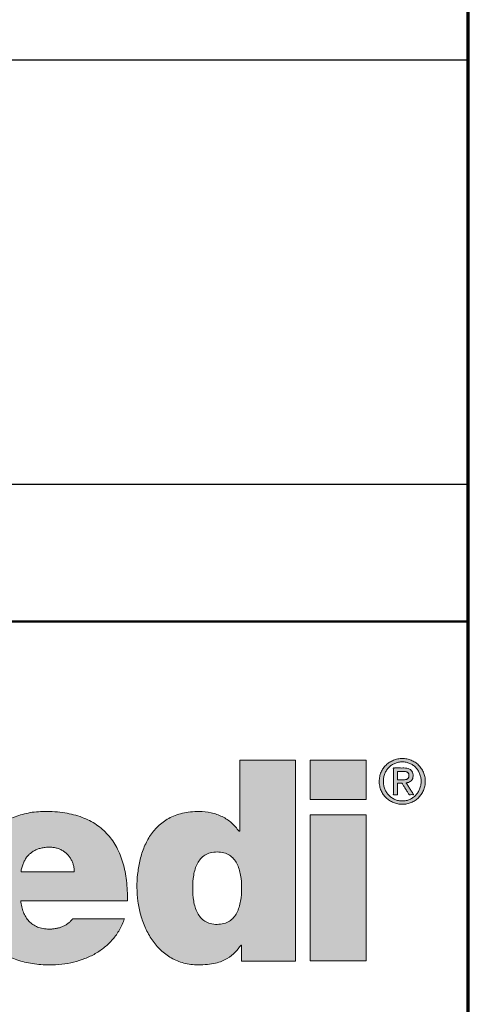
# Model space of a CAD drawing. Header units: millimetres. Extents: x -13716 to 13716, y -300 to 4365.
# Tile 3 of 12: x 2800 to 3060, y 373 to 942. Entities that reach past the tile are written whole.
import ezdxf
from ezdxf.enums import TextEntityAlignment as Align

# ---------------------------------------------------------------- set-up
doc = ezdxf.new("R2010")
doc.units = ezdxf.units.MM
doc.header["$LTSCALE"] = 15
doc.layers.get('0').update_dxf_attribs({"lineweight": 25})
for name, color, linetype, lineweight in [('AM_BOR', 7, 'Continuous', 25), ('Ebene 1', 7, 'Continuous', 25), ('Rahmen (ISO)', 7, 'Continuous', 70), ('Schraffur (ISO)', 7, 'Continuous', 18), ('Titel (ISO)', 7, 'Continuous', 50)]:
    doc.layers.add(name, color=color, linetype=linetype, lineweight=lineweight)
doc.styles.add('Pfeiltext', font='verdana.ttf')
doc.styles.get("Standard").update_dxf_attribs({"font": 'verdana.ttf'})
doc.styles.add('Textstil26', font='verdana.ttf')
doc.styles.add('Textstil30', font='verdana.ttf')
doc.styles.add('Textstil32', font='verdana.ttf', dxfattribs={"width": 0.800000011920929})
doc.styles.add('Textstil69', font='verdana.ttf')
doc.styles.add('Textstil76', font='verdana.ttf')
doc.styles.add('Textstil77', font='verdana.ttf')

# ---------------------------------------------------------------- blocks, each defined once
blk = doc.blocks.new('Ränder wedi_Zeichnungsrahmen')
at = {"layer": 'Rahmen (ISO)'}
blk.add_line((204.0000000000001, 6.000000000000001), (204, 291), dxfattribs=at)
blk = doc.blocks.new('Schriftfelder wedi Standard - Inch_Zoll ohne Toleranz')
at = {"layer": 'Schraffur (ISO)'}
h = blk.add_hatch(color=256, dxfattribs=at)
edge = h.paths.add_edge_path(flags=0)
edge.add_spline(control_points=[(-14.52667125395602, 20.66840562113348), (-14.43853187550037, 20.66938654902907), (-14.27227690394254, 20.68576383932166), (-14.0504047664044, 20.78063660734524), (-13.87983190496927, 20.92884998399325), (-13.75575909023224, 21.11674646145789), (-13.66996082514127, 21.33305740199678), (-13.59673058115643, 21.65184943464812), (-13.57128099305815, 22.06815680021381), (-13.5968381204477, 22.48384239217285), (-13.67005038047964, 22.79948014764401), (-13.75586729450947, 23.01437309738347), (-13.87998048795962, 23.20126289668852), (-14.05047962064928, 23.34898454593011), (-14.27248856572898, 23.44308794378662), (-14.52655678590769, 23.47029644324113), (-14.78051758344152, 23.4431028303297), (-15.00217526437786, 23.34897697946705), (-15.17228165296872, 23.20122858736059), (-15.29599934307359, 23.01433122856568), (-15.38146609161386, 22.7994471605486), (-15.45430939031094, 22.48380037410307), (-15.47963015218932, 22.06815759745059), (-15.45441632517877, 21.65188870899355), (-15.38155514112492, 21.33309439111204), (-15.29610711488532, 21.11677442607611), (-15.17243001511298, 20.92893441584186), (-15.00225028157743, 20.78045669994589), (-14.78072906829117, 20.68654297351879), (-14.61469817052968, 20.66742594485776), (-14.52667125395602, 20.66840562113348)], knot_values=[0, 0, 0, 0, 0.0346990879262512, 0.06491375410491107, 0.0934503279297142, 0.1223786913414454, 0.1527168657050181, 0.1845959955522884, 0.2507762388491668, 0.3161622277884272, 0.3477906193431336, 0.3779607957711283, 0.4067911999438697, 0.4352832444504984, 0.4654853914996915, 0.5001835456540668, 0.5348374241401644, 0.564994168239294, 0.5934474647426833, 0.6222501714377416, 0.6524035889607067, 0.6840236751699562, 0.7494071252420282, 0.8155848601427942, 0.8474557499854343, 0.877777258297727, 0.9066780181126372, 0.935175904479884, 0.965345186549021, 1, 1, 1, 1], degree=3, periodic=0)
edge = h.paths.add_edge_path()
edge.add_line((-13.65632898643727, 26.99831171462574), (-13.65632898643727, 24.2617700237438))
edge.add_line((-13.65632898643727, 24.26177002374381), (-13.67936230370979, 24.26177002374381))
edge.add_spline(control_points=[(-13.67936230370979, 24.26177002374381), (-13.77009829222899, 24.37447881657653), (-13.9524733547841, 24.60101818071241), (-14.32946908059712, 24.83916499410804), (-14.75776874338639, 24.99128241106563), (-15.17835598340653, 25.03343257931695), (-15.55142300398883, 25.01199902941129), (-15.86132548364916, 24.95979536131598), (-16.14138031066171, 24.87410281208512), (-16.47002703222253, 24.72328041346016), (-16.8226567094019, 24.46384015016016), (-17.14492027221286, 24.06240012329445), (-17.37325773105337, 23.60366973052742), (-17.52198535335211, 23.10991670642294), (-17.60255212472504, 22.60178394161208), (-17.62968364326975, 22.08204305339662), (-17.59542235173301, 21.55477613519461), (-17.48693687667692, 21.02781905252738), (-17.30632701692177, 20.52436808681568), (-17.05094934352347, 20.06374517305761), (-16.71802033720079, 19.66581275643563), (-16.30375702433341, 19.352351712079), (-15.8955615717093, 19.18600351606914), (-15.53861113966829, 19.11703323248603), (-15.22903299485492, 19.10026254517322), (-14.90945249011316, 19.11602352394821), (-14.60285456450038, 19.16455785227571), (-14.34862435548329, 19.24219304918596), (-14.08280751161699, 19.36999560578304), (-13.82682896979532, 19.57642084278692), (-13.67542755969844, 19.77326028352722), (-13.60400329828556, 19.86612012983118)], knot_values=[0, 0, 0, 0, 0.04315465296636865, 0.08673881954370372, 0.1316451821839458, 0.178540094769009, 0.2124042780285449, 0.2435730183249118, 0.2725919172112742, 0.2999959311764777, 0.3517792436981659, 0.4022063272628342, 0.4530110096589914, 0.5045812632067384, 0.5563214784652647, 0.6070023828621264, 0.6604428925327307, 0.7143792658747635, 0.7678791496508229, 0.8203112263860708, 0.8715817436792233, 0.9224217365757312, 0.974633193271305, 1.002175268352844, 1.031199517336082, 1.067419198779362, 1.097992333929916, 1.124095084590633, 1.14686653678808, 1.186158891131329, 1.221249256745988, 1.221249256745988, 1.221249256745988, 1.221249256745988], degree=3, periodic=0)
edge.add_line((-13.60400329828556, 19.86612012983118), (-13.58155415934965, 19.86612012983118))
edge.add_line((-13.58155415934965, 19.86612012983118), (-13.58155415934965, 19.24739181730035))
edge.add_line((-13.58155415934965, 19.24739181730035), (-11.50872251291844, 19.24739181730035))
edge.add_line((-11.50872251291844, 19.24739181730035), (-11.50872251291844, 26.99831171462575))
edge.add_line((-11.50872251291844, 26.99831171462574), (-13.65632898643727, 26.99831171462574))
for points in [[(-10.93280612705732, 25.48821071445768), (-10.93280612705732, 26.99831171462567), (-8.7821118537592, 26.99831171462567), (-8.7821118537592, 25.48821071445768)], [(-10.93280612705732, 19.25673867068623), (-8.7821118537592, 19.25673867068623), (-8.7821118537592, 24.8903876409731), (-10.93280612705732, 24.8903876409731)]]:
    blk.add_hatch(color=256, dxfattribs=at).paths.add_polyline_path(points)
h = blk.add_hatch(color=256, dxfattribs=at)
edge = h.paths.add_edge_path(flags=0)
edge.add_spline(control_points=[(-8.055894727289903, 25.8855771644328), (-8.038028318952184, 25.84043056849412), (-7.993895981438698, 25.75478583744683), (-7.904684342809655, 25.6429563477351), (-7.796574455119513, 25.55063131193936), (-7.671269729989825, 25.48040685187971), (-7.530341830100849, 25.4380737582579), (-7.382397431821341, 25.42270256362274), (-7.234421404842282, 25.43855549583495), (-7.094456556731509, 25.4797680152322), (-6.97012902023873, 25.55117490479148), (-6.862710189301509, 25.64314607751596), (-6.772206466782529, 25.75401432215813), (-6.709390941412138, 25.88613500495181), (-6.66368540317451, 26.0311056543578), (-6.652708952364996, 26.18564926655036), (-6.663875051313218, 26.33943107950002), (-6.709724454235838, 26.48136252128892), (-6.772055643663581, 26.61213308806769), (-6.863084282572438, 26.72140675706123), (-6.969854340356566, 26.81317400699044), (-7.095085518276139, 26.88198706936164), (-7.234100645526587, 26.92597128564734), (-7.382402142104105, 26.93802351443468), (-7.530662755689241, 26.9264557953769), (-7.670645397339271, 26.88134752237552), (-7.79684943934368, 26.81371562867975), (-7.904284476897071, 26.72160123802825), (-7.994155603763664, 26.61135374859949), (-8.060391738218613, 26.48224254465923), (-8.103637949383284, 26.33913163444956), (-8.116928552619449, 26.18565327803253), (-8.103914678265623, 26.03141010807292), (-8.07431294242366, 25.93211811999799), (-8.055894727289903, 25.8855771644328)], knot_values=[-1, -1, -1, -1, -0.9687690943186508, -0.9385136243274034, -0.9085278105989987, -0.8778589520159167, -0.8468240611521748, -0.8145097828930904, -0.7828452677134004, -0.7516649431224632, -0.7213472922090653, -0.6913818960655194, -0.6610761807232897, -0.6300757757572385, -0.5978268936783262, -0.5638815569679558, -0.5310491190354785, -0.4992980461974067, -0.4685057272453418, -0.4384438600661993, -0.4085647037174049, -0.3784003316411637, -0.3471606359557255, -0.3155261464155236, -0.283241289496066, -0.2521467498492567, -0.2216294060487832, -0.1917297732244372, -0.1617185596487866, -0.1306941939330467, -0.09899736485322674, -0.06615266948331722, -0.03219547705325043, 0, 0, 0, 0], degree=3, periodic=0)
edge = h.paths.add_edge_path()
edge.add_spline(control_points=[(-8.200604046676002, 26.53313885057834), (-8.224460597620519, 26.47985310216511), (-8.260799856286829, 26.36602977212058), (-8.278921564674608, 26.1855510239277), (-8.261230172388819, 26.00414735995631), (-8.206566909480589, 25.83275761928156), (-8.121663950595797, 25.68096494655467), (-8.01316079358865, 25.54819263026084), (-7.879527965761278, 25.44218324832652), (-7.726605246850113, 25.36226686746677), (-7.558619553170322, 25.31179496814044), (-7.381377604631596, 25.29394571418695), (-7.204399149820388, 25.31162780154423), (-7.037186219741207, 25.36239941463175), (-6.88516449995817, 25.44167066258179), (-6.754126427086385, 25.54928113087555), (-6.644514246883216, 25.68009791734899), (-6.563182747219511, 25.83355757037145), (-6.506356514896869, 26.0038974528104), (-6.491992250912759, 26.18551048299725), (-6.506651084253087, 26.3664087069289), (-6.563454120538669, 26.53372217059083), (-6.644504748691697, 26.6858817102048), (-6.754374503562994, 26.81567839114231), (-6.885447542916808, 26.92283993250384), (-7.036953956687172, 27.00312985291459), (-7.204326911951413, 27.05463680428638), (-7.381377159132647, 27.0693670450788), (-7.558693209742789, 27.05447441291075), (-7.726833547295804, 27.0032604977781), (-7.879255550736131, 26.92233050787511), (-8.012867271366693, 26.81673562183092), (-8.121829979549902, 26.6851226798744), (-8.177185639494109, 26.58544596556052), (-8.200604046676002, 26.53313885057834)], knot_values=[0, 0, 0, 0, 0.03149805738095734, 0.06387075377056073, 0.09725502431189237, 0.129121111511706, 0.160210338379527, 0.1905798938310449, 0.2210451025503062, 0.2515724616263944, 0.2831551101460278, 0.3150974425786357, 0.3470696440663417, 0.37846551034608, 0.408835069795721, 0.4389602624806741, 0.4693765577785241, 0.5002792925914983, 0.5321687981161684, 0.5655311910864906, 0.597881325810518, 0.6294030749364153, 0.6601351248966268, 0.6904067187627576, 0.7205058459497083, 0.7509509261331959, 0.7823552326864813, 0.8143039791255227, 0.8462228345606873, 0.87781387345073, 0.9084163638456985, 0.9388557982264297, 0.9690804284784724, 1, 1, 1, 1], degree=3, periodic=0)
h = blk.add_hatch(color=256, dxfattribs=at)
edge = h.paths.add_edge_path(flags=0)
edge.add_spline(control_points=[(-7.396273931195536, 26.2414252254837), (-7.373185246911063, 26.24052977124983), (-7.327719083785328, 26.24189934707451), (-7.272499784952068, 26.24549593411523), (-7.232064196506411, 26.25484625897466), (-7.205549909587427, 26.26548548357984), (-7.181819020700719, 26.28084826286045), (-7.160619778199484, 26.2995854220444), (-7.143270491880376, 26.32279024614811), (-7.131348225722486, 26.35181926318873), (-7.126028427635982, 26.38607631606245), (-7.125099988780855, 26.42128685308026), (-7.129419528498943, 26.45365640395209), (-7.138141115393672, 26.48082374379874), (-7.15245846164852, 26.50258066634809), (-7.169169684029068, 26.52085806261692), (-7.188703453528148, 26.53597642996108), (-7.218879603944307, 26.55128113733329), (-7.262094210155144, 26.56380816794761), (-7.307785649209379, 26.56719052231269), (-7.340021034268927, 26.5693805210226), (-7.357305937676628, 26.56940269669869), (-7.371031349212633, 26.56939856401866), (-7.397004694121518, 26.56939818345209), (-7.437179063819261, 26.56942997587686), (-7.487212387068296, 26.56928029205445), (-7.526448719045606, 26.56967756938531), (-7.55155489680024, 26.56911477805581), (-7.561029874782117, 26.56983477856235), (-7.569386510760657, 26.56865544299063), (-7.563589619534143, 26.55261079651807), (-7.567571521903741, 26.53481840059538), (-7.565179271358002, 26.48957712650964), (-7.566605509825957, 26.42698102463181), (-7.566524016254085, 26.36027681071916), (-7.565838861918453, 26.31006173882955), (-7.567482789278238, 26.27879957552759), (-7.563724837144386, 26.25884835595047), (-7.569279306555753, 26.24413595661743), (-7.563054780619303, 26.24023461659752), (-7.549206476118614, 26.24341769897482), (-7.509350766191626, 26.23909445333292), (-7.459663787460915, 26.24167881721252), (-7.417389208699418, 26.24148997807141), (-7.401904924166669, 26.2413662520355), (-7.397456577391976, 26.24147109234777), (-7.396273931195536, 26.2414252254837)], knot_values=[-1, -1, -1, -1, -0.9502870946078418, -0.9021752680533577, -0.8813237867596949, -0.8612420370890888, -0.8410507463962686, -0.8207978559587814, -0.8006427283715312, -0.7792801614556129, -0.7539989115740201, -0.7264643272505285, -0.7037414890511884, -0.6839982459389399, -0.6656691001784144, -0.6481914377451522, -0.6308773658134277, -0.6128583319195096, -0.5756711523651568, -0.5350238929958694, -0.5145170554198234, -0.5061655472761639, -0.4978450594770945, -0.4849843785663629, -0.4502882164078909, -0.4113686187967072, -0.3775171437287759, -0.3653955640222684, -0.3580253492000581, -0.3562707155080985, -0.3488263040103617, -0.3332391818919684, -0.3113007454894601, -0.2555355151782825, -0.1958617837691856, -0.1690377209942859, -0.1466107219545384, -0.1303721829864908, -0.1221135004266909, -0.1208620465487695, -0.1153612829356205, -0.0936395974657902, -0.03331408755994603, -0.009566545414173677, -0.002546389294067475, 0, 0, 0, 0], degree=3, periodic=0)
edge = h.paths.add_edge_path()
edge.add_spline(control_points=[(-7.326840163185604, 26.69816923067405), (-7.330131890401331, 26.69816280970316), (-7.342420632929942, 26.69817561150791), (-7.384563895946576, 26.69819861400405), (-7.493434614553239, 26.69731609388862), (-7.60681304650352, 26.70304051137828), (-7.694803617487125, 26.69589715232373), (-7.717149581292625, 26.7016470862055), (-7.737092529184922, 26.6883599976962), (-7.717026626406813, 26.63582300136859), (-7.730690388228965, 26.56361355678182), (-7.722745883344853, 26.40279308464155), (-7.728429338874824, 26.18308593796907), (-7.724025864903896, 25.96109162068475), (-7.729048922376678, 25.80321149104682), (-7.7205537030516, 25.72597758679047), (-7.732829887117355, 25.68148629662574), (-7.721296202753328, 25.66086018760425), (-7.675723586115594, 25.67748600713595), (-7.631029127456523, 25.66245014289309), (-7.591251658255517, 25.67038796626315), (-7.563418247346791, 25.66291506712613), (-7.568284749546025, 25.68638429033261), (-7.563606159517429, 25.7284834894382), (-7.567867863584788, 25.8166624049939), (-7.564486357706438, 25.92536833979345), (-7.569792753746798, 26.0194014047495), (-7.562662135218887, 26.07460687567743), (-7.572096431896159, 26.1033304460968), (-7.551743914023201, 26.11569349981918), (-7.522069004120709, 26.10784295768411), (-7.481301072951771, 26.11218997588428), (-7.440375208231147, 26.10867223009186), (-7.410031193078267, 26.11430092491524), (-7.387058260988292, 26.10397342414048), (-7.376182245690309, 26.07444175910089), (-7.335385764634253, 26.01956302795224), (-7.279991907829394, 25.92528179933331), (-7.207504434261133, 25.81675379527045), (-7.15649626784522, 25.72832349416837), (-7.124030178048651, 25.68650555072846), (-7.115281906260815, 25.66335822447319), (-7.089394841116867, 25.66994767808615), (-7.04343031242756, 25.66278122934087), (-6.995840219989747, 25.67791413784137), (-6.950110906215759, 25.66086802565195), (-6.939307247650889, 25.67369386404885), (-6.966842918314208, 25.69298043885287), (-6.978555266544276, 25.72748086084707), (-7.0293802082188, 25.79728168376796), (-7.089774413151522, 25.89584719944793), (-7.150841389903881, 25.99288068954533), (-7.20080142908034, 26.06465105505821), (-7.213991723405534, 26.0957859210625), (-7.243885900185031, 26.12419964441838), (-7.209886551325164, 26.12627017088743), (-7.172469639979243, 26.13475093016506), (-7.106694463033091, 26.15556340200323), (-7.042542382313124, 26.19732320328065), (-6.990211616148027, 26.25857666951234), (-6.966134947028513, 26.34439973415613), (-6.963748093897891, 26.43864285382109), (-6.981807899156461, 26.53299277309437), (-7.031273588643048, 26.61072357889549), (-7.107781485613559, 26.66486792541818), (-7.209701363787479, 26.69362543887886), (-7.285316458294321, 26.69825022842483), (-7.326840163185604, 26.69816923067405)], knot_values=[0, 0, 0, 0, 0.002245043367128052, 0.008381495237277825, 0.02873655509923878, 0.07663081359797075, 0.08486263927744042, 0.0898017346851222, 0.0910234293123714, 0.1004235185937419, 0.1190949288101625, 0.1447198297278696, 0.2075587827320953, 0.2703977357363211, 0.2960226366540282, 0.3146940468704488, 0.3240941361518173, 0.3248810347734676, 0.3301582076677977, 0.3493479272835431, 0.3575035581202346, 0.36086175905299, 0.3633551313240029, 0.3701703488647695, 0.3927769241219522, 0.4207026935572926, 0.4459688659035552, 0.4551112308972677, 0.4605966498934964, 0.4626068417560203, 0.4699097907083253, 0.4802697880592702, 0.4906297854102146, 0.4979327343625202, 0.5005692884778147, 0.5070694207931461, 0.517902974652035, 0.5478429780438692, 0.5809345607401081, 0.6077229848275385, 0.6157989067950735, 0.6187535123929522, 0.6223445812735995, 0.6310657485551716, 0.65158614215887, 0.6572292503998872, 0.6576153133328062, 0.6625676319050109, 0.6724044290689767, 0.6859045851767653, 0.719010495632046, 0.7521164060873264, 0.7656165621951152, 0.7754533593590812, 0.7804056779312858, 0.783475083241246, 0.7928671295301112, 0.8107324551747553, 0.8278677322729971, 0.8451541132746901, 0.8642265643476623, 0.8873281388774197, 0.9091720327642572, 0.928704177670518, 0.9485808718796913, 0.9716797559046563, 1, 1, 1, 1], degree=3, periodic=0)
h = blk.add_hatch(color=256, dxfattribs=at)
edge = h.paths.add_edge_path(flags=0)
edge.add_spline(control_points=[(-20.98426204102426, 23.64450215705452), (-20.93361218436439, 23.64454974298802), (-20.83437356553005, 23.63754410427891), (-20.69147196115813, 23.60588274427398), (-20.55957938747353, 23.5548363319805), (-20.43987860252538, 23.48610563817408), (-20.33350778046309, 23.4013683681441), (-20.24149284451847, 23.30219102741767), (-20.16524251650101, 23.19053605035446), (-20.10469144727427, 23.06678253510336), (-20.06540926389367, 22.93726973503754), (-20.03723755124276, 22.81162278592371), (-20.04818145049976, 22.7487896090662), (-20.03186208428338, 22.69787830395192), (-20.05383970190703, 22.70000191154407), (-20.08154656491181, 22.69841984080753), (-20.13424444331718, 22.69940583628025), (-20.20583445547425, 22.69897524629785), (-20.33532407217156, 22.69918562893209), (-20.52850526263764, 22.69905292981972), (-20.78674112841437, 22.69910726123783), (-21.0652178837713, 22.69908162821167), (-21.34366291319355, 22.69912245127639), (-21.60198283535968, 22.6990007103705), (-21.79495383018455, 22.69930830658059), (-21.9247773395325, 22.69881928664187), (-21.99568389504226, 22.69982032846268), (-22.04994681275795, 22.69752804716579), (-22.07514250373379, 22.70120611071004), (-22.09317685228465, 22.69769359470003), (-22.08774736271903, 22.71288525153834), (-22.08593480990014, 22.74504617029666), (-22.06336486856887, 22.83756191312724), (-22.03018547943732, 22.96177174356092), (-21.97088271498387, 23.10334015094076), (-21.89801107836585, 23.22865513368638), (-21.81015043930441, 23.33869654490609), (-21.70763393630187, 23.43258354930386), (-21.59050083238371, 23.50991948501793), (-21.45897585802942, 23.57030233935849), (-21.31323256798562, 23.61347009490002), (-21.15340026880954, 23.6392758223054), (-21.04198039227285, 23.64444793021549), (-20.98426204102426, 23.64450215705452)], knot_values=[-1, -1, -1, -1, -0.9705218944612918, -0.9423438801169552, -0.915116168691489, -0.8885306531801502, -0.8623203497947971, -0.8362542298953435, -0.81012821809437, -0.7837536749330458, -0.7569448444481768, -0.7295066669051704, -0.7154766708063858, -0.7107476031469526, -0.7096778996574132, -0.703909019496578, -0.6937109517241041, -0.6795758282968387, -0.6619957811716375, -0.6184694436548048, -0.5670689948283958, -0.5117314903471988, -0.4563939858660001, -0.4049935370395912, -0.3614671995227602, -0.3438871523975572, -0.3297520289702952, -0.3195539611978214, -0.3137850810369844, -0.3127153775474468, -0.311324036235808, -0.3071444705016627, -0.2907787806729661, -0.2596290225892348, -0.2302953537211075, -0.2023696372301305, -0.1753595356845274, -0.1487009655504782, -0.1217865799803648, -0.09400495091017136, -0.06477885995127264, -0.03359195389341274, 0, 0, 0, 0], degree=3, periodic=0)
edge = h.paths.add_edge_path()
edge.add_line((-17.97782995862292, 21.58172672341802), (-22.100626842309, 21.58172672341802))
edge.add_spline(control_points=[(-22.10062684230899, 21.58172672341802), (-22.09664542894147, 21.54234334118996), (-22.088802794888, 21.46476549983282), (-22.06743743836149, 21.35143565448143), (-22.03917629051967, 21.24315814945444), (-22.00338687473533, 21.14037833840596), (-21.96024097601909, 21.04347960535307), (-21.909701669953, 20.95286696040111), (-21.85178543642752, 20.86894745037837), (-21.78649809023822, 20.79213631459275), (-21.71385568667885, 20.72285415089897), (-21.6338830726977, 20.66152563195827), (-21.54661618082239, 20.6085688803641), (-21.45210002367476, 20.56441208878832), (-21.35038417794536, 20.52940632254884), (-21.24151856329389, 20.50415375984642), (-21.12554475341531, 20.48820588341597), (-21.0457855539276, 20.48631767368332), (-21.0048751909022, 20.48534916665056)], knot_values=[0, 0, 0, 0, 0.01187078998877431, 0.02338321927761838, 0.03455617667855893, 0.04541550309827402, 0.05599510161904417, 0.06633797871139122, 0.07649707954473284, 0.08653574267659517, 0.09652758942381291, 0.1065557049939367, 0.1167110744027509, 0.1270903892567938, 0.1377934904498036, 0.148920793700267, 0.1605710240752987, 0.1728394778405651, 0.1728394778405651, 0.1728394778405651, 0.1728394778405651], degree=3, periodic=0)
edge.add_spline(control_points=[(-21.0048751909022, 20.48534916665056), (-20.98301148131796, 20.48564678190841), (-20.93911252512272, 20.48624434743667), (-20.87321772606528, 20.49103222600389), (-20.80729502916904, 20.4986756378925), (-20.7416885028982, 20.50947293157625), (-20.67674201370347, 20.52336066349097), (-20.61279936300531, 20.54037314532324), (-20.55020418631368, 20.56051897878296), (-20.48930006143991, 20.58381436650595), (-20.43043028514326, 20.61027429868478), (-20.37393915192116, 20.63991583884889), (-20.32016824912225, 20.672755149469), (-20.26947171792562, 20.70881729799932), (-20.22216294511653, 20.74810149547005), (-20.17871366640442, 20.79070807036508), (-20.13902540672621, 20.83636901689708), (-20.11643447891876, 20.86956554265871), (-20.10515709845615, 20.88613723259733)], knot_values=[0, 0, 0, 0, 0.006558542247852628, 0.01316854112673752, 0.01980974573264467, 0.026462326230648, 0.03310723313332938, 0.03972657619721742, 0.04630403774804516, 0.05282533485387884, 0.05927874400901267, 0.06565570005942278, 0.07195147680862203, 0.07816594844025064, 0.08430441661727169, 0.09037846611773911, 0.09640678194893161, 0.1024158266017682, 0.1024158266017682, 0.1024158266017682, 0.1024158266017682], degree=3, periodic=0)
edge.add_line((-20.10515709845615, 20.88613723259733), (-18.09666852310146, 20.88613723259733))
edge.add_spline(control_points=[(-18.09666852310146, 20.88613723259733), (-18.15657729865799, 20.74144782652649), (-18.27376587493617, 20.4584184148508), (-18.54048143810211, 20.08909333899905), (-18.85779971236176, 19.77903811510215), (-19.22363462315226, 19.52933145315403), (-19.62803331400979, 19.33775410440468), (-20.06365333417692, 19.20286633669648), (-20.52289057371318, 19.12303600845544), (-21.05493586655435, 19.09439596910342), (-21.63870943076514, 19.13647766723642), (-22.24542184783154, 19.28110726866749), (-22.79072239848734, 19.52169443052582), (-23.26320117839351, 19.85642300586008), (-23.65035965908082, 20.28322484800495), (-23.93944383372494, 20.79856111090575), (-24.11771022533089, 21.39756035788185), (-24.17350250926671, 22.0264958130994), (-24.11979115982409, 22.64393569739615), (-23.95865744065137, 23.20773782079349), (-23.69880157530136, 23.71870812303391), (-23.34656155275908, 24.16462550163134), (-22.90909115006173, 24.53309201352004), (-22.39354934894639, 24.81074187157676), (-21.80755023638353, 24.98684939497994), (-21.13089921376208, 25.04225984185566), (-20.42695935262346, 24.99075721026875), (-19.74705616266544, 24.82468954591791), (-19.17679961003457, 24.53937773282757), (-18.71862883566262, 24.13937963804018), (-18.37368699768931, 23.63253413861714), (-18.13866399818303, 23.02892947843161), (-17.99994632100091, 22.33443044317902), (-17.98546046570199, 21.84142182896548), (-17.97782995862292, 21.58172672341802)], knot_values=[0, 0, 0, 0, 0.04684472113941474, 0.09163375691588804, 0.1355175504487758, 0.1793897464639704, 0.2238614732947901, 0.2692816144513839, 0.3157834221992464, 0.3633384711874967, 0.4288298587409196, 0.4906578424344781, 0.5495484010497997, 0.606551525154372, 0.663101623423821, 0.7210033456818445, 0.7823195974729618, 0.8491983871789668, 0.909267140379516, 0.9672890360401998, 1.024005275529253, 1.080171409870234, 1.136633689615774, 1.194395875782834, 1.254659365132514, 1.318824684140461, 1.396986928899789, 1.4655512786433, 1.527499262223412, 1.586410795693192, 1.646021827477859, 1.709592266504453, 1.779522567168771, 1.85736013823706, 1.85736013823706, 1.85736013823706, 1.85736013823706], degree=3, periodic=0)
at = {"layer": 'AM_BOR', "color": 7}
for p, q in [((-4.835435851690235, 53.99550874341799), (-188.8354355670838, 53.99550874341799)), ((-4.835435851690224, -1.254491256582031), (-4.835435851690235, 53.99550874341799)), ((-188.8354355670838, 37.64550874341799), (-4.835435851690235, 37.64550874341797))]:
    blk.add_line(p, q, dxfattribs=at)
at = {"layer": 'Ebene 1', "lineweight": 5}
for p, q in [((-10.93280612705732, 25.48821071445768), (-10.93280612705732, 26.99831171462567)), ((-10.93280612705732, 26.99831171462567), (-8.7821118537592, 26.99831171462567)), ((-8.7821118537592, 26.99831171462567), (-8.7821118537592, 25.48821071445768)), ((-8.7821118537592, 25.48821071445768), (-10.93280612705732, 25.48821071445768)), ((-10.93280612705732, 19.25673867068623), (-10.93280612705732, 24.8903876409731)), ((-10.93280612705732, 24.8903876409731), (-8.7821118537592, 24.8903876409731)), ((-8.7821118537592, 24.8903876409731), (-8.7821118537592, 19.25673867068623)), ((-8.7821118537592, 19.25673867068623), (-10.93280612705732, 19.25673867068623))]:
    blk.add_line(p, q, dxfattribs=at)
for points in [[(-13.65632898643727, 26.99831171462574), (-13.65632898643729, 26.99046152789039), (-13.65632898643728, 26.96757906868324), (-13.65632898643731, 26.93066648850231), (-13.65632898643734, 26.8807259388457), (-13.65632898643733, 26.81875957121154), (-13.65632898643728, 26.74576953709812), (-13.65632898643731, 26.6627579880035), (-13.65632898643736, 26.57072707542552), (-13.65632898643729, 26.36361576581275), (-13.65632898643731, 26.13245282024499), (-13.65632898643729, 25.63004086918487), (-13.65632898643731, 25.12762891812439), (-13.65632898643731, 24.8964659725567), (-13.65632898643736, 24.68935466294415), (-13.65632898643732, 24.59732375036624), (-13.65632898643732, 24.51431220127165), (-13.65632898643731, 24.44132216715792), (-13.65632898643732, 24.37935579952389), (-13.65632898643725, 24.32941524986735), (-13.65632898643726, 24.29250266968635), (-13.65632898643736, 24.26962021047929), (-13.65632898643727, 24.26177002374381)], [(-11.50872251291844, 26.99831171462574), (-11.51488324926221, 26.99831171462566), (-11.53284114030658, 26.99831171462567), (-11.56180970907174, 26.9983117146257), (-11.60100247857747, 26.99831171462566), (-11.64963297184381, 26.9983117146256), (-11.70691471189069, 26.99831171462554), (-11.77206122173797, 26.99831171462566), (-11.84428602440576, 26.99831171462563), (-12.00682460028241, 26.99831171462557), (-12.18823862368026, 26.99831171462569), (-12.58252574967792, 26.99831171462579), (-12.97681287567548, 26.99831171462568), (-13.15822689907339, 26.99831171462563), (-13.32076547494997, 26.99831171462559), (-13.39299027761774, 26.99831171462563), (-13.45813678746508, 26.99831171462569), (-13.51541852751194, 26.99831171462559), (-13.56404902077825, 26.99831171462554), (-13.60324179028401, 26.99831171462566), (-13.63221035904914, 26.99831171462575), (-13.65016825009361, 26.99831171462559), (-13.65632898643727, 26.99831171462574)], [(-11.50872251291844, 19.24739181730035), (-11.50872251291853, 19.26962651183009), (-11.5087225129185, 19.33443828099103), (-11.50872251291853, 19.43898865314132), (-11.50872251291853, 19.58043915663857), (-11.50872251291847, 19.75595131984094), (-11.50872251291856, 19.96268667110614), (-11.50872251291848, 20.19780673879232), (-11.50872251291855, 20.45847305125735), (-11.50872251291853, 21.04509052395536), (-11.50872251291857, 21.69983131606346), (-11.50872251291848, 23.1228517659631), (-11.50872251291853, 24.5458722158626), (-11.50872251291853, 25.20061300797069), (-11.50872251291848, 25.78723048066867), (-11.50872251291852, 26.04789679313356), (-11.50872251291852, 26.28301686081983), (-11.50872251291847, 26.48975221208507), (-11.50872251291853, 26.66526437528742), (-11.50872251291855, 26.80671487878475), (-11.50872251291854, 26.911265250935), (-11.50872251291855, 26.97607702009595), (-11.50872251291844, 26.99831171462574)], [(-17.97782995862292, 21.58172672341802), (-18.02361444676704, 22.35875473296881), (-18.16337569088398, 23.04394922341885), (-18.40072536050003, 23.63368238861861), (-18.73927512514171, 24.12432642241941), (-19.18263665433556, 24.51225351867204), (-19.73442161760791, 24.7938358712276), (-20.39824168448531, 24.96544567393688), (-21.17770852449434, 25.02345512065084), (-21.81649302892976, 24.9628484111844), (-22.39353881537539, 24.78910441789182), (-22.90162352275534, 24.5143373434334), (-23.33352478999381, 24.15066139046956), (-23.68202025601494, 23.71019076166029), (-23.93988755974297, 23.20503965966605), (-24.09990434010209, 22.64732228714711), (-24.15484823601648, 22.04915284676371), (-24.09297928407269, 21.38323281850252), (-23.91451492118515, 20.7966164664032), (-23.63016888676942, 20.29222745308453), (-23.25065492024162, 19.87298944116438), (-22.78668676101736, 19.54182609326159), (-22.24897814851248, 19.30166107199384), (-21.64824282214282, 19.15541803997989), (-20.995194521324, 19.10602065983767), (-20.52039135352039, 19.13267061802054), (-20.06241428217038, 19.21328584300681), (-19.62891989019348, 19.34886436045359), (-19.2275647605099, 19.54040419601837), (-18.86600547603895, 19.78890337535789), (-18.5518986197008, 20.09535992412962), (-18.29290077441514, 20.46077186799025), (-18.09666852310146, 20.88613723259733)], [(-13.67936230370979, 24.26177002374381), (-13.96791249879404, 24.58266127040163), (-14.33211900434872, 24.82205963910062), (-14.75550486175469, 24.97173447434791), (-15.22159311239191, 25.02345512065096), (-15.55973561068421, 25.0050719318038), (-15.86683161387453, 24.95177013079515), (-16.14415481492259, 24.86632136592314), (-16.3929789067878, 24.7514972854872), (-16.81022453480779, 24.4448097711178), (-17.12875804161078, 24.05388077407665), (-17.35876897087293, 23.60088348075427), (-17.51044686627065, 23.10799107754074), (-17.59398127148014, 22.59737675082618), (-17.61956173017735, 22.09121368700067), (-17.58335978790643, 21.55803620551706), (-17.47431126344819, 21.02981120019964), (-17.29175211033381, 20.52692362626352), (-17.03501828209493, 20.06975843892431), (-16.70344573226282, 19.67870059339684), (-16.2963704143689, 19.37413504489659), (-15.81312828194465, 19.17644674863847), (-15.54273714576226, 19.12405186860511), (-15.25305528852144, 19.10602065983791), (-14.89130415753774, 19.12398316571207), (-14.58975729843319, 19.17439299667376), (-14.34054395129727, 19.25203362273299), (-14.13579335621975, 19.35168851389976), (-13.82819738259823, 19.59617497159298), (-13.60400329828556, 19.86612012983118)], [(-13.65632898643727, 24.26177002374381), (-13.65639506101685, 24.26177002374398), (-13.65658766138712, 24.26177002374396), (-13.65689835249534, 24.261770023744), (-13.65731869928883, 24.26177002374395), (-13.65784026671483, 24.26177002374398), (-13.65845461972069, 24.26177002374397), (-13.65915332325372, 24.26177002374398), (-13.65992794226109, 24.26177002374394), (-13.66167118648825, 24.26177002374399), (-13.66361687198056, 24.26177002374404), (-13.66784564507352, 24.26177002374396), (-13.67207441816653, 24.26177002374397), (-13.6740201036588, 24.26177002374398), (-13.67576334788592, 24.26177002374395), (-13.67653796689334, 24.26177002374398), (-13.67723667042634, 24.26177002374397), (-13.67785102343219, 24.26177002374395), (-13.67837259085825, 24.26177002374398), (-13.67879293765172, 24.26177002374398), (-13.67910362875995, 24.26177002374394), (-13.67929622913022, 24.26177002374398), (-13.67936230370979, 24.26177002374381)], [(-21.0048751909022, 20.48534916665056), (-21.12744638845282, 20.49062148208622), (-21.24290585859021, 20.50617453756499), (-21.35123220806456, 20.53161249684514), (-21.45240404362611, 20.56653952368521), (-21.54639997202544, 20.61055978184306), (-21.63319860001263, 20.66327743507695), (-21.71277853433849, 20.72429664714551), (-21.78511838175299, 20.79322158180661), (-21.85019674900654, 20.86965640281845), (-21.90799224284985, 20.95320527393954), (-21.95848347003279, 21.04347235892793), (-22.00164903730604, 21.14006182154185), (-22.03746755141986, 21.24257782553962), (-22.06591761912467, 21.3506245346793), (-22.08697784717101, 21.46380611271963), (-22.10062684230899, 21.58172672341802)], [(-22.10062684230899, 21.58172672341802), (-22.08879997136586, 21.581726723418), (-22.05432590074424, 21.58172672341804), (-21.99871444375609, 21.58172672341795), (-21.9234754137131, 21.58172672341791), (-21.83011862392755, 21.58172672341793), (-21.72015388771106, 21.58172672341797), (-21.59509101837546, 21.58172672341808), (-21.45643982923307, 21.5817267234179), (-21.14441174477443, 21.58172672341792), (-20.7961481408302, 21.58172672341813), (-20.03922840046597, 21.58172672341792), (-19.28230866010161, 21.58172672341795), (-18.93404505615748, 21.58172672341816), (-18.62201697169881, 21.58172672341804), (-18.48336578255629, 21.58172672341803), (-18.35830291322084, 21.58172672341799), (-18.24833817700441, 21.58172672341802), (-18.15498138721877, 21.58172672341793), (-18.07974235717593, 21.58172672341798), (-18.02413090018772, 21.58172672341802), (-17.98965682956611, 21.58172672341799), (-17.97782995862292, 21.58172672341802)], [(-20.10515709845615, 20.88613723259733), (-20.13993296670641, 20.83713212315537), (-20.17918589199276, 20.79137988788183), (-20.22256954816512, 20.74886793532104), (-20.26973760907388, 20.70958367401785), (-20.32034374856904, 20.67351451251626), (-20.37404164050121, 20.64064785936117), (-20.43048495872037, 20.61097112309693), (-20.48932737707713, 20.58447171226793), (-20.55022256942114, 20.56113703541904), (-20.61282420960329, 20.54095450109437), (-20.67678597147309, 20.52391151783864), (-20.74176152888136, 20.5099954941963), (-20.80740455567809, 20.4991938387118), (-20.87336872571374, 20.49149395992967), (-20.93930771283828, 20.48688326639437), (-21.0048751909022, 20.48534916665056)], [(-18.09666852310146, 20.88613723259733), (-18.10243017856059, 20.88613723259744), (-18.11922479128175, 20.88613723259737), (-18.14631683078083, 20.88613723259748), (-18.18297076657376, 20.88613723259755), (-18.22845106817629, 20.88613723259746), (-18.2820222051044, 20.88613723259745), (-18.34294864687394, 20.88613723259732), (-18.41049486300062, 20.88613723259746), (-18.56250449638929, 20.88613723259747), (-18.73216686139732, 20.88613723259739), (-19.10091281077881, 20.88613723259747), (-19.46965876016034, 20.88613723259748), (-19.63932112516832, 20.88613723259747), (-19.79133075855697, 20.88613723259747), (-19.85887697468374, 20.88613723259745), (-19.91980341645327, 20.88613723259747), (-19.9733745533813, 20.88613723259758), (-20.01885485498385, 20.88613723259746), (-20.05550879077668, 20.88613723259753), (-20.08260083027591, 20.88613723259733), (-20.09939544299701, 20.88613723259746), (-20.10515709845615, 20.88613723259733)], [(-13.60400329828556, 19.86612012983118), (-13.60393889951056, 19.86612012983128), (-13.6037511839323, 19.86612012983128), (-13.60344837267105, 19.86612012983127), (-13.60303868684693, 19.86612012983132), (-13.60253034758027, 19.86612012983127), (-13.60193157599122, 19.86612012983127), (-13.6012505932, 19.86612012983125), (-13.60049562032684, 19.86612012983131), (-13.59879658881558, 19.86612012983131), (-13.59690025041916, 19.86612012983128), (-13.59277872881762, 19.86612012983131), (-13.5886572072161, 19.86612012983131), (-13.58676086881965, 19.86612012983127), (-13.58506183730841, 19.86612012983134), (-13.58430686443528, 19.86612012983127), (-13.58362588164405, 19.86612012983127), (-13.583027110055, 19.8661201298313), (-13.58251877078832, 19.86612012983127), (-13.58210908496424, 19.86612012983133), (-13.58180627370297, 19.86612012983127), (-13.58161855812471, 19.86612012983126), (-13.58155415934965, 19.86612012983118)], [(-13.58155415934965, 19.86612012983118), (-13.58155415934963, 19.86434521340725), (-13.58155415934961, 19.85917152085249), (-13.58155415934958, 19.85082563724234), (-13.58155415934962, 19.83953414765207), (-13.58155415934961, 19.82552363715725), (-13.58155415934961, 19.80902069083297), (-13.58155415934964, 19.79025189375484), (-13.58155415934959, 19.76944383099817), (-13.5815541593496, 19.722616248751), (-13.58155415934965, 19.67035062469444), (-13.58155415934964, 19.55675597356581), (-13.58155415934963, 19.4431613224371), (-13.58155415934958, 19.39089569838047), (-13.5815541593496, 19.34406811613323), (-13.58155415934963, 19.32326005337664), (-13.58155415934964, 19.30449125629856), (-13.58155415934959, 19.28798830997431), (-13.58155415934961, 19.27397779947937), (-13.58155415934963, 19.26268630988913), (-13.58155415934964, 19.25434042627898), (-13.58155415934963, 19.24916673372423), (-13.58155415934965, 19.24739181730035)], [(-13.58155415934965, 19.24739181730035), (-13.57560792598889, 19.24739181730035), (-13.55827528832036, 19.24739181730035), (-13.53031533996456, 19.24739181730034), (-13.49248717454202, 19.24739181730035), (-13.44554988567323, 19.24739181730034), (-13.39026256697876, 19.24739181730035), (-13.32738431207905, 19.24739181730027), (-13.25767421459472, 19.24739181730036), (-13.10079486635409, 19.24739181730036), (-12.92569727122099, 19.24739181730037), (-12.54513833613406, 19.24739181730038), (-12.16457940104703, 19.2473918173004), (-11.98948180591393, 19.24739181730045), (-11.83260245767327, 19.24739181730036), (-11.76289236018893, 19.24739181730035), (-11.70001410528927, 19.24739181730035), (-11.64472678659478, 19.24739181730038), (-11.59778949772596, 19.24739181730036), (-11.55996133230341, 19.24739181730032), (-11.53200138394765, 19.24739181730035), (-11.51466874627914, 19.24739181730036), (-11.50872251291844, 19.24739181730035)]]:
    blk.add_spline(points, degree=3, dxfattribs=at)
for points, knots in [([(-8.200604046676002, 26.53313885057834), (-8.177185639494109, 26.58544596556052), (-8.121829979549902, 26.6851226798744), (-8.012867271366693, 26.81673562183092), (-7.879255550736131, 26.92233050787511), (-7.726833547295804, 27.0032604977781), (-7.558693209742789, 27.05447441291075), (-7.381377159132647, 27.0693670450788), (-7.204326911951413, 27.05463680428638), (-7.036953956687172, 27.00312985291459), (-6.885447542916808, 26.92283993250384), (-6.754374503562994, 26.81567839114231), (-6.644504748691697, 26.6858817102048), (-6.563454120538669, 26.53372217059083), (-6.506651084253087, 26.3664087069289), (-6.491992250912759, 26.18551048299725), (-6.506356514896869, 26.0038974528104), (-6.563182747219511, 25.83355757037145), (-6.644514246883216, 25.68009791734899), (-6.754126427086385, 25.54928113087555), (-6.88516449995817, 25.44167066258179), (-7.037186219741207, 25.36239941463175), (-7.204399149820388, 25.31162780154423), (-7.381377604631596, 25.29394571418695), (-7.558619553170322, 25.31179496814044), (-7.726605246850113, 25.36226686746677), (-7.879527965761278, 25.44218324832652), (-8.01316079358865, 25.54819263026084), (-8.121663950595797, 25.68096494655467), (-8.206566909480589, 25.83275761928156), (-8.261230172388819, 26.00414735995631), (-8.278921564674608, 26.1855510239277), (-8.260799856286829, 26.36602977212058), (-8.224460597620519, 26.47985310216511), (-8.200604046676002, 26.53313885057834)], [0, 0, 0, 0, 0.03091957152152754, 0.06114420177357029, 0.0915836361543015, 0.12218612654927, 0.1537771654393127, 0.1856960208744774, 0.2176447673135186, 0.249049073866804, 0.2794941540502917, 0.3095932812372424, 0.3398648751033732, 0.3705969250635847, 0.402118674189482, 0.4344688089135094, 0.4678312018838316, 0.4997207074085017, 0.530623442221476, 0.5610397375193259, 0.591164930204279, 0.62153448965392, 0.6529303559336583, 0.6849025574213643, 0.7168448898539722, 0.7484275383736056, 0.7789548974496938, 0.8094201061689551, 0.839789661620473, 0.870878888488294, 0.9027449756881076, 0.9361292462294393, 0.9685019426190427, 1, 1, 1, 1]), ([(-8.055894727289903, 25.8855771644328), (-8.038028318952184, 25.84043056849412), (-7.993895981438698, 25.75478583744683), (-7.904684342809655, 25.6429563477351), (-7.796574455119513, 25.55063131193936), (-7.671269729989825, 25.48040685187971), (-7.530341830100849, 25.4380737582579), (-7.382397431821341, 25.42270256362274), (-7.234421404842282, 25.43855549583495), (-7.094456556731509, 25.4797680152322), (-6.97012902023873, 25.55117490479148), (-6.862710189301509, 25.64314607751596), (-6.772206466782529, 25.75401432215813), (-6.709390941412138, 25.88613500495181), (-6.66368540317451, 26.0311056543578), (-6.652708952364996, 26.18564926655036), (-6.663875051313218, 26.33943107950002), (-6.709724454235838, 26.48136252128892), (-6.772055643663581, 26.61213308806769), (-6.863084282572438, 26.72140675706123), (-6.969854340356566, 26.81317400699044), (-7.095085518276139, 26.88198706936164), (-7.234100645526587, 26.92597128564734), (-7.382402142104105, 26.93802351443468), (-7.530662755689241, 26.9264557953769), (-7.670645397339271, 26.88134752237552), (-7.79684943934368, 26.81371562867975), (-7.904284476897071, 26.72160123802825), (-7.994155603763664, 26.61135374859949), (-8.060391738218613, 26.48224254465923), (-8.103637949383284, 26.33913163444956), (-8.116928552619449, 26.18565327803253), (-8.103914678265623, 26.03141010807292), (-8.07431294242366, 25.93211811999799), (-8.055894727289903, 25.8855771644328)], [0, 0, 0, 0, 0.03123090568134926, 0.06148637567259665, 0.09147218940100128, 0.1221410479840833, 0.1531759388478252, 0.1854902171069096, 0.2171547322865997, 0.2483350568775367, 0.2786527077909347, 0.3086181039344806, 0.3389238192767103, 0.3699242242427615, 0.4021731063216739, 0.4361184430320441, 0.4689508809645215, 0.5007019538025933, 0.5314942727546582, 0.5615561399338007, 0.5914352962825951, 0.6215996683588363, 0.6528393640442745, 0.6844738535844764, 0.716758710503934, 0.7478532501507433, 0.7783705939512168, 0.8082702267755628, 0.8382814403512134, 0.8693058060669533, 0.9010026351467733, 0.9338473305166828, 0.9678045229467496, 1, 1, 1, 1]), ([(-7.326840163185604, 26.69816923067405), (-7.285316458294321, 26.69825022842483), (-7.209701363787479, 26.69362543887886), (-7.107781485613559, 26.66486792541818), (-7.031273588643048, 26.61072357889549), (-6.981807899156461, 26.53299277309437), (-6.963748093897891, 26.43864285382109), (-6.966134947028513, 26.34439973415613), (-6.990211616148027, 26.25857666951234), (-7.042542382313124, 26.19732320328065), (-7.106694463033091, 26.15556340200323), (-7.172469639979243, 26.13475093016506), (-7.209886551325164, 26.12627017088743), (-7.243885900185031, 26.12419964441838), (-7.213991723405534, 26.0957859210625), (-7.20080142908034, 26.06465105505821), (-7.150841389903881, 25.99288068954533), (-7.089774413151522, 25.89584719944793), (-7.0293802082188, 25.79728168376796), (-6.978555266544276, 25.72748086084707), (-6.966842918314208, 25.69298043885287), (-6.939307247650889, 25.67369386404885), (-6.950110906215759, 25.66086802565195), (-6.995840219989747, 25.67791413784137), (-7.04343031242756, 25.66278122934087), (-7.089394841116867, 25.66994767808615), (-7.115281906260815, 25.66335822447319), (-7.124030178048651, 25.68650555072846), (-7.15649626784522, 25.72832349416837), (-7.207504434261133, 25.81675379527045), (-7.279991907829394, 25.92528179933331), (-7.335385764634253, 26.01956302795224), (-7.376182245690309, 26.07444175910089), (-7.387058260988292, 26.10397342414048), (-7.410031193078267, 26.11430092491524), (-7.440375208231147, 26.10867223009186), (-7.481301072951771, 26.11218997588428), (-7.522069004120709, 26.10784295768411), (-7.551743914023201, 26.11569349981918), (-7.572096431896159, 26.1033304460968), (-7.562662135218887, 26.07460687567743), (-7.569792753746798, 26.0194014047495), (-7.564486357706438, 25.92536833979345), (-7.567867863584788, 25.8166624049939), (-7.563606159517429, 25.7284834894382), (-7.568284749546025, 25.68638429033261), (-7.563418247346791, 25.66291506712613), (-7.591251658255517, 25.67038796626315), (-7.631029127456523, 25.66245014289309), (-7.675723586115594, 25.67748600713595), (-7.721296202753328, 25.66086018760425), (-7.732829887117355, 25.68148629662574), (-7.7205537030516, 25.72597758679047), (-7.729048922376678, 25.80321149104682), (-7.724025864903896, 25.96109162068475), (-7.728429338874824, 26.18308593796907), (-7.722745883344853, 26.40279308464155), (-7.730690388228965, 26.56361355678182), (-7.717026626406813, 26.63582300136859), (-7.737092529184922, 26.6883599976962), (-7.717149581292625, 26.7016470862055), (-7.694803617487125, 26.69589715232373), (-7.60681304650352, 26.70304051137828), (-7.493434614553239, 26.69731609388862), (-7.384563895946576, 26.69819861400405), (-7.342420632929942, 26.69817561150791), (-7.330131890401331, 26.69816280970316), (-7.326840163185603, 26.69816923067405)], [0, 0, 0, 0, 0.0283202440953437, 0.0514191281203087, 0.07129582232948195, 0.09082796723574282, 0.1126718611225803, 0.1357734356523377, 0.1548458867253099, 0.1721322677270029, 0.1892675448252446, 0.2071328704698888, 0.216524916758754, 0.2195943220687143, 0.2245466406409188, 0.2343834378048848, 0.2478835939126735, 0.2809895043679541, 0.3140954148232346, 0.3275955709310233, 0.3374323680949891, 0.3423846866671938, 0.3427707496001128, 0.34841385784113, 0.3689342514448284, 0.3776554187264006, 0.3812464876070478, 0.3842010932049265, 0.3922770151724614, 0.4190654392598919, 0.4521570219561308, 0.4820970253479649, 0.4929305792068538, 0.4994307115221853, 0.5020672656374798, 0.5093702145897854, 0.5197302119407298, 0.5300902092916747, 0.5373931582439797, 0.5394033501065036, 0.5448887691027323, 0.5540311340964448, 0.5792973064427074, 0.6072230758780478, 0.6298296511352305, 0.6366448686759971, 0.63913824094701, 0.6424964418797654, 0.6506520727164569, 0.6698417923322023, 0.6751189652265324, 0.6759058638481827, 0.6853059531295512, 0.7039773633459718, 0.7296022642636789, 0.7924412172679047, 0.8552801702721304, 0.8809050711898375, 0.8995764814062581, 0.9089765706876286, 0.9101982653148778, 0.9151373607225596, 0.9233691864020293, 0.9712634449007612, 0.9916185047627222, 0.997754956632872, 1, 1, 1, 1]), ([(-7.396273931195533, 26.2414252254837), (-7.373185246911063, 26.24052977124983), (-7.327719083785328, 26.24189934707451), (-7.272499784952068, 26.24549593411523), (-7.232064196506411, 26.25484625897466), (-7.205549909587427, 26.26548548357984), (-7.181819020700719, 26.28084826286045), (-7.160619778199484, 26.2995854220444), (-7.143270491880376, 26.32279024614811), (-7.131348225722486, 26.35181926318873), (-7.126028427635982, 26.38607631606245), (-7.125099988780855, 26.42128685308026), (-7.129419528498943, 26.45365640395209), (-7.138141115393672, 26.48082374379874), (-7.15245846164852, 26.50258066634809), (-7.169169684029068, 26.52085806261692), (-7.188703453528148, 26.53597642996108), (-7.218879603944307, 26.55128113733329), (-7.262094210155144, 26.56380816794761), (-7.307785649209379, 26.56719052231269), (-7.340021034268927, 26.5693805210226), (-7.357305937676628, 26.56940269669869), (-7.371031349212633, 26.56939856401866), (-7.397004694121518, 26.56939818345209), (-7.437179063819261, 26.56942997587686), (-7.487212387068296, 26.56928029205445), (-7.526448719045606, 26.56967756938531), (-7.55155489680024, 26.56911477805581), (-7.561029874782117, 26.56983477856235), (-7.569386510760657, 26.56865544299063), (-7.563589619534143, 26.55261079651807), (-7.567571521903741, 26.53481840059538), (-7.565179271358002, 26.48957712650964), (-7.566605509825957, 26.42698102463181), (-7.566524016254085, 26.36027681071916), (-7.565838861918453, 26.31006173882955), (-7.567482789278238, 26.27879957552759), (-7.563724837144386, 26.25884835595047), (-7.569279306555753, 26.24413595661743), (-7.563054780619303, 26.24023461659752), (-7.549206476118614, 26.24341769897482), (-7.509350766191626, 26.23909445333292), (-7.459663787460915, 26.24167881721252), (-7.417389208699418, 26.24148997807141), (-7.401904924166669, 26.2413662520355), (-7.397456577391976, 26.24147109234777), (-7.396273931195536, 26.2414252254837)], [0, 0, 0, 0, 0.04971290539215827, 0.09782473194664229, 0.1186762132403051, 0.1387579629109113, 0.1589492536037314, 0.1792021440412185, 0.1993572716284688, 0.2207198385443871, 0.2460010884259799, 0.2735356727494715, 0.2962585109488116, 0.3160017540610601, 0.3343308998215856, 0.3518085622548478, 0.3691226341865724, 0.3871416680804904, 0.4243288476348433, 0.4649761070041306, 0.4854829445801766, 0.4938344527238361, 0.5021549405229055, 0.5150156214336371, 0.5497117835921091, 0.5886313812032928, 0.6224828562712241, 0.6346044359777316, 0.6419746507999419, 0.6437292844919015, 0.6511736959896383, 0.6667608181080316, 0.6886992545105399, 0.7444644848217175, 0.8041382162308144, 0.8309622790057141, 0.8533892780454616, 0.8696278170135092, 0.8778864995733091, 0.8791379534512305, 0.8846387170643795, 0.9063604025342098, 0.966685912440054, 0.9904334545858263, 0.9974536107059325, 1, 1, 1, 1]), ([(-20.98426204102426, 23.64450215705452), (-20.93361218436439, 23.64454974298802), (-20.83437356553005, 23.63754410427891), (-20.69147196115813, 23.60588274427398), (-20.55957938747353, 23.5548363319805), (-20.43987860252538, 23.48610563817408), (-20.33350778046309, 23.4013683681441), (-20.24149284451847, 23.30219102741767), (-20.16524251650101, 23.19053605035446), (-20.10469144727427, 23.06678253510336), (-20.06540926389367, 22.93726973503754), (-20.03723755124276, 22.81162278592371), (-20.04818145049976, 22.7487896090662), (-20.03186208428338, 22.69787830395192), (-20.05383970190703, 22.70000191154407), (-20.08154656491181, 22.69841984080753), (-20.13424444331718, 22.69940583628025), (-20.20583445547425, 22.69897524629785), (-20.33532407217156, 22.69918562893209), (-20.52850526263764, 22.69905292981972), (-20.78674112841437, 22.69910726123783), (-21.0652178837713, 22.69908162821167), (-21.34366291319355, 22.69912245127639), (-21.60198283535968, 22.6990007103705), (-21.79495383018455, 22.69930830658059), (-21.9247773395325, 22.69881928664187), (-21.99568389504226, 22.69982032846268), (-22.04994681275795, 22.69752804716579), (-22.07514250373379, 22.70120611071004), (-22.09317685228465, 22.69769359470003), (-22.08774736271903, 22.71288525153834), (-22.08593480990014, 22.74504617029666), (-22.06336486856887, 22.83756191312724), (-22.03018547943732, 22.96177174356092), (-21.97088271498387, 23.10334015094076), (-21.89801107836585, 23.22865513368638), (-21.81015043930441, 23.33869654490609), (-21.70763393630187, 23.43258354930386), (-21.59050083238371, 23.50991948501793), (-21.45897585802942, 23.57030233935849), (-21.31323256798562, 23.61347009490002), (-21.15340026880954, 23.6392758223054), (-21.04198039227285, 23.64444793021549), (-20.98426204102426, 23.64450215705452)], [0, 0, 0, 0, 0.02947810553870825, 0.05765611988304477, 0.08488383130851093, 0.1114693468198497, 0.1376796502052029, 0.1637457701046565, 0.18987178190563, 0.2162463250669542, 0.2430551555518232, 0.2704933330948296, 0.2845233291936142, 0.2892523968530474, 0.2903221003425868, 0.296090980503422, 0.3062890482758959, 0.3204241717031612, 0.3380042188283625, 0.3815305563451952, 0.4329310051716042, 0.4882685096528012, 0.5436060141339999, 0.5950064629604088, 0.6385328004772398, 0.6561128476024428, 0.6702479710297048, 0.6804460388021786, 0.6862149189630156, 0.6872846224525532, 0.688675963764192, 0.6928555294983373, 0.7092212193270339, 0.7403709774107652, 0.7697046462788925, 0.7976303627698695, 0.8246404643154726, 0.8512990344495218, 0.8782134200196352, 0.9059950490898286, 0.9352211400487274, 0.9664080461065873, 1, 1, 1, 1]), ([(-14.52667125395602, 20.66840562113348), (-14.61469817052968, 20.66742594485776), (-14.78072906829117, 20.68654297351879), (-15.00225028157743, 20.78045669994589), (-15.17243001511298, 20.92893441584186), (-15.29610711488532, 21.11677442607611), (-15.38155514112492, 21.33309439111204), (-15.45441632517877, 21.65188870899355), (-15.47963015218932, 22.06815759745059), (-15.45430939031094, 22.48380037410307), (-15.38146609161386, 22.7994471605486), (-15.29599934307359, 23.01433122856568), (-15.17228165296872, 23.20122858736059), (-15.00217526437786, 23.34897697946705), (-14.78051758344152, 23.4431028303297), (-14.52655678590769, 23.47029644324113), (-14.27248856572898, 23.44308794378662), (-14.05047962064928, 23.34898454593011), (-13.87998048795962, 23.20126289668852), (-13.75586729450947, 23.01437309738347), (-13.67005038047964, 22.79948014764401), (-13.5968381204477, 22.48384239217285), (-13.57128099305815, 22.06815680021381), (-13.59673058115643, 21.65184943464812), (-13.66996082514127, 21.33305740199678), (-13.75575909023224, 21.11674646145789), (-13.87983190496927, 20.92884998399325), (-14.0504047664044, 20.78063660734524), (-14.27227690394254, 20.68576383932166), (-14.43853187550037, 20.66938654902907), (-14.52667125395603, 20.66840562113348)], [0, 0, 0, 0, 0.03465481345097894, 0.06482409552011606, 0.09332198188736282, 0.1222227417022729, 0.1525442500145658, 0.1844151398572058, 0.2505928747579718, 0.3159763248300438, 0.3475964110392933, 0.3777498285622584, 0.4065525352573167, 0.4350058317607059, 0.4651625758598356, 0.4998164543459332, 0.5345146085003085, 0.5647167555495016, 0.5932088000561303, 0.6220392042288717, 0.6522093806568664, 0.6838377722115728, 0.7492237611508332, 0.8154040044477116, 0.8472831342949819, 0.8776213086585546, 0.9065496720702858, 0.9350862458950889, 0.9653009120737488, 1, 1, 1, 1])]:
    blk.add_open_spline(points, degree=3, knots=knots, dxfattribs=at)
at = {"layer": 'Titel (ISO)'}
blk.add_line((-84.03543585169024, 32.34550874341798), (-4.835435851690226, 32.34550874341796), dxfattribs=at)
at = {"layer": 'AM_BOR', "color": 7}
for tag, p, height, style in [('Zeichnungsnummer_001', (-173.2383905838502, 49.43305073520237), 3.00000011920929, 'Textstil30'), ('Artikelnummer_001', (-145.0642880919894, 44.44372461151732), 2.487309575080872, 'Textstil69')]:
    blk.add_attdef(tag, p, '', height=height, dxfattribs=dict(at, style=style))
blk.add_attdef('TITEL_001', (-73.55900853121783, 45.89550875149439), '', height=2.5, dxfattribs=at)
at = {"layer": 'AM_BOR', "color": 7, "style": 'Textstil69'}
blk.add_attdef('PROJEKT', text='', height=2.487309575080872, dxfattribs=at).set_placement((-144.8354355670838, 41.98281831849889), align=Align.TOP_LEFT)
at = {"layer": 'AM_BOR', "color": 7, "style": 'Textstil32', "width": 0.8}
for tag, p in [('ERSTELLUNGSDATUM_001', (-115.1472556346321, 28.69550873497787)), ('KONSTRUKTEUR_001', (-94.00716185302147, 28.67133143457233)), ('ERSTELLUNGSDATUM_001', (-115.3460467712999, 23.55467596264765)), ('KONSTRUKTEUR_001', (-94.00716185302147, 23.37133143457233))]:
    blk.add_attdef(tag, p, '', height=2.000000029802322, dxfattribs=at)
at = {"layer": 'AM_BOR', "color": 7, "style": 'Textstil32', "width": 0.7999999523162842}
for tag, p in [('KONTROLLDATUM', (-108.7354355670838, 19.09550874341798)), ('KONTROLLIERT_VON', (-92.73543585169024, 19.09550874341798))]:
    blk.add_attdef(tag, text='', height=2.000000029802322, dxfattribs=at).set_placement(p, align=Align.MIDDLE_CENTER)
at = {"layer": 'Titel (ISO)', "color": 7, "style": 'Pfeiltext'}
blk.add_attdef('BESCHREIBUNG_001', (-70.66377724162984, 40.38459537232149), '', height=2.000000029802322, dxfattribs=at)
at = {"layer": 'Titel (ISO)'}
for tag, p, height, style in [('Anfänglicher_Ansichtsmaßstab_001', (-64.5021920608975, 33.83711386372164), 2.5, 'Textstil26'), ('REVISIONSNUMMER_001', (-74.87694023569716, -0.5444913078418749), 1.790000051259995, 'Textstil77'), ('STATUS_001', (-52.63301829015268, -0.6250352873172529), 1.790000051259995, 'Textstil77')]:
    blk.add_attdef(tag, p, '', height=height, dxfattribs=dict(at, style=style))
at = {"layer": 'Titel (ISO)', "style": 'Textstil26'}
blk.add_attdef('<MASSE3;>', text='', height=2.5, dxfattribs=at).set_placement((-26.83543585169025, 36.34550874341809), align=Align.TOP_LEFT)
at = {"layer": 'Titel (ISO)', "style": 'Textstil76'}
for tag, p in [('MATERIAL', (-159.8354355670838, 35.345508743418)), ('FIRMA', (-159.8354355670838, 24.74550874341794)), ('Bauvorhaben', (-159.8354355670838, 19.44550874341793))]:
    blk.add_attdef(tag, text='', height=1.889999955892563, dxfattribs=at).set_placement(p, align=Align.TOP_CENTER)

msp = doc.modelspace()

# ---------------------------------------------------------------- block references
at = {"xscale": 15, "yscale": 15, "zscale": 15}
for name, p in [('Ränder wedi_Zeichnungsrahmen', (0, 0)), ('Schriftfelder wedi Standard - Inch_Zoll ohne Toleranz', (3132.531537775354, 108.8173688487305))]:
    msp.add_blockref(name, p, dxfattribs=at)

doc.saveas('drawing.dxf')
